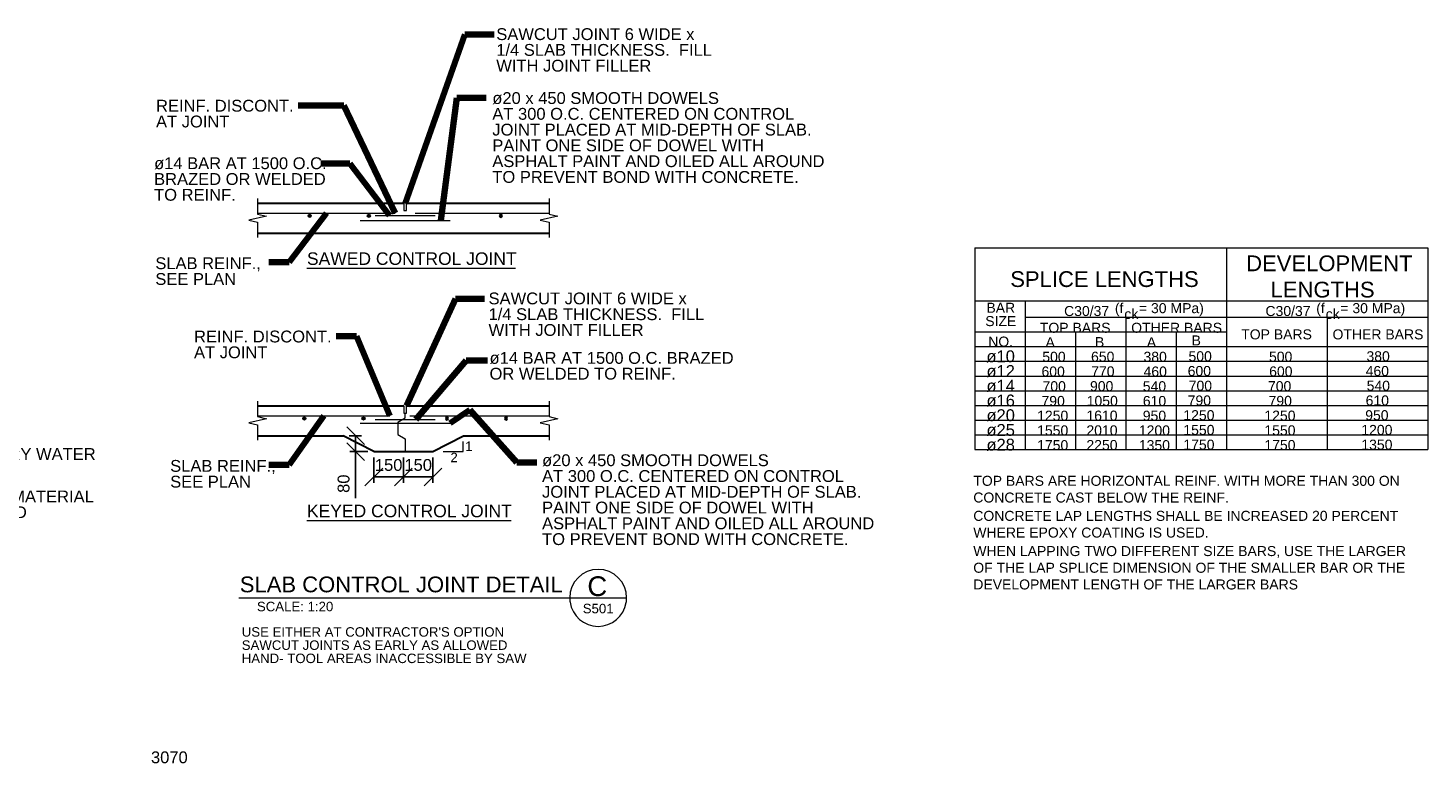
# Model space of a CAD drawing. Header units: inches. Extents: x 190257 to 203789, y 375460 to 385012.
# Tile 9 of 9: x 196684 to 203789, y 381289 to 385012. Entities that reach past the tile are written whole.
import ezdxf

# ---------------------------------------------------------------- set-up
doc = ezdxf.new("R2010")
doc.units = ezdxf.units.IN
doc.header["$MEASUREMENT"] = 0
for name, color, linetype, lineweight in [('G-ANN-TTLB', 7, 'Continuous', 0), ('G-ANNO-DIM', 1, 'Continuous', 0), ('G-ANNO-TEXT', 7, 'Continuous', 0), ('S-REIN-RBAR', 5, 'Continuous', 13)]:
    doc.layers.add(name, color=color, linetype=linetype, lineweight=lineweight)
doc.layers.add('S-SLAB-EDGE', color=7, linetype='Continuous', lineweight=30, true_color=0x5a4800)
doc.styles.add('1 20', font='arial.ttf', dxfattribs={"height": 60})
doc.styles.get("Standard").update_dxf_attribs({"font": 'ARCHSTYL.shx', "width": 0.75, "height": 50.8})
doc.styles.add('SUBTITLE 4.7625', font='romans.shx', dxfattribs={"width": 0.8, "height": 4762.5})
doc.styles.add('TITLE20', font='simplex.shx', dxfattribs={"height": 127000})
doc.dimstyles.new("3 4 1'-0", dxfattribs={"dimtxt": 60, "dimasz": 90, "dimexe": 30, "dimexo": 30, "dimgap": 30, "dimtad": 1, "dimdec": 0, "dimlfac": 0.003281, "dimzin": 11, "dimdsep": 46, "dimlunit": 5, "dimtxsty": '1 20', "dimblk1": 'OBLIQUE', "dimblk2": 'OBLIQUE', "dimsah": 1, "dimcen": 0, "dimadec": 4, "dimazin": 3, "dimtfac": 1, "dimtdec": 0, "dimtix": 1, "dimtofl": 0, "dimtmove": 0, "dimatfit": 3, "dimfxl": 1, "dimtolj": 1, "dimtzin": 0, "dimarcsym": 0})

# ---------------------------------------------------------------- blocks, each defined once
blk = doc.blocks.new('BREAK LINE')
at = {"layer": 'G-ANNO-TEXT', "flags": 128}
blk.add_lwpolyline([(235.2, 258.8), (235.2, 238.3), (235.2, 180.8), (280.2, 170.6), (190.2, 150.1), (235.2, 139.9), (235.2, 61.9)], dxfattribs=at)
blk = doc.blocks.new('BREAK LINE1')
at = {"layer": 'G-ANNO-TEXT', "flags": 128}
blk.add_lwpolyline([(235.2, 258.8), (235.2, 238.3), (235.2, 180.8), (280.2, 170.6), (190.2, 150.1), (235.2, 139.9), (235.2, 61.9)], dxfattribs=at)
blk = doc.blocks.new('BREAK LINE2')
at = {"layer": 'G-ANNO-TEXT', "flags": 128}
blk.add_lwpolyline([(235.2, 258.8), (235.2, 238.3), (235.2, 180.8), (280.2, 170.6), (190.2, 150.1), (235.2, 139.9), (235.2, 61.9)], dxfattribs=at)
blk = doc.blocks.new('BREAK LINE3')
at = {"layer": 'G-ANNO-TEXT', "flags": 128}
blk.add_lwpolyline([(235.2, 258.8), (235.2, 238.3), (235.2, 180.8), (280.2, 170.6), (190.2, 150.1), (235.2, 139.9), (235.2, 61.9)], dxfattribs=at)
blk = doc.blocks.new('REINFDOT1')
for radius in [0.0794, 0.0476, 0.0159]:
    blk.add_circle((0, 0), radius)
blk = doc.blocks.new('REINF. DOT87')
at = {"layer": 'S-REIN-RBAR', "xscale": 100, "yscale": 100, "zscale": 100, "rotation": 270}
blk.add_blockref('REINFDOT1', (-927.9, -624.6), dxfattribs=at)
blk = doc.blocks.new('REINF. DOT88')
at = {"layer": 'S-REIN-RBAR', "xscale": 100, "yscale": 100, "zscale": 100, "rotation": 270}
blk.add_blockref('REINFDOT1', (-927.9, -624.6), dxfattribs=at)
blk = doc.blocks.new('REINF. DOT89')
at = {"layer": 'S-REIN-RBAR', "xscale": 100, "yscale": 100, "zscale": 100, "rotation": 270}
blk.add_blockref('REINFDOT1', (-927.9, -624.6), dxfattribs=at)
blk = doc.blocks.new('REINF. DOT90')
at = {"layer": 'S-REIN-RBAR', "xscale": 100, "yscale": 100, "zscale": 100, "rotation": 270}
blk.add_blockref('REINFDOT1', (-927.9, -624.6), dxfattribs=at)
blk = doc.blocks.new('REINF. DOT91')
at = {"layer": 'S-REIN-RBAR', "extrusion": (0, 0, -1), "xscale": 100, "yscale": 100, "zscale": -100, "rotation": 270}
blk.add_blockref('REINFDOT1', (-927.9, -624.6), dxfattribs=at)
blk = doc.blocks.new('REINF. DOT92')
at = {"layer": 'S-REIN-RBAR', "extrusion": (0, 0, -1), "xscale": 100, "yscale": 100, "zscale": -100, "rotation": 270}
blk.add_blockref('REINFDOT1', (-927.9, -624.6), dxfattribs=at)
blk = doc.blocks.new('REINF. DOT93')
at = {"layer": 'S-REIN-RBAR', "extrusion": (0, 0, -1), "xscale": 100, "yscale": 100, "zscale": -100, "rotation": 270}
blk.add_blockref('REINFDOT1', (-927.9, -624.6), dxfattribs=at)
blk = doc.blocks.new('REINF. DOT94')
at = {"layer": 'S-REIN-RBAR', "extrusion": (0, 0, -1), "xscale": 100, "yscale": 100, "zscale": -100, "rotation": 270}
blk.add_blockref('REINFDOT1', (-927.9, -624.6), dxfattribs=at)
blk = doc.blocks.new('_Oblique')
at = {"color": 0, "linetype": 'ByBlock', "lineweight": -2}
blk.add_line((-0.5, -0.5), (0.5, 0.5), dxfattribs=at)
blk = doc.blocks.new('*D228')
at = {"layer": 'Defpoints', "color": 0, "transparency": 16777216}
for p in [(198439, 382863.8), (198589, 382863.8), (198589, 382734.9)]:
    blk.add_point(p, dxfattribs=at)
at = {"layer": 'G-ANNO-DIM', "color": 0, "lineweight": -2, "transparency": 16777216}
for p, q in [((198439, 382833.8), (198439, 382704.9)), ((198589, 382833.8), (198589, 382704.9)), ((198439, 382734.9), (198589, 382734.9))]:
    blk.add_line(p, q, dxfattribs=at)
at = {"layer": 'G-ANNO-DIM', "color": 0, "lineweight": -2, "transparency": 16777216, "xscale": 90, "yscale": 90, "zscale": 90, "rotation": 180}
blk.add_blockref('_Oblique', (198439, 382734.9), dxfattribs=at)
at = {"layer": 'G-ANNO-DIM', "color": 0, "lineweight": -2, "transparency": 16777216, "xscale": 90, "yscale": 90, "zscale": 90}
blk.add_blockref('_Oblique', (198589, 382734.9), dxfattribs=at)
at = {"layer": 'G-ANNO-DIM', "color": 0, "transparency": 16777216, "insert": (198514, 382795.6), "char_height": 60, "attachment_point": 5, "style": '1 20'}
blk.add_mtext('\\A1;150', dxfattribs=at)
blk = doc.blocks.new('*D229')
at = {"layer": 'Defpoints', "color": 0, "transparency": 16777216}
for p in [(198589, 382864.1), (198739, 382864.1), (198589, 382734.9)]:
    blk.add_point(p, dxfattribs=at)
at = {"layer": 'G-ANNO-DIM', "color": 0, "lineweight": -2, "transparency": 16777216}
for p, q in [((198589, 382834.1), (198589, 382704.9)), ((198739, 382834.1), (198739, 382704.9)), ((198739, 382734.9), (198589, 382734.9))]:
    blk.add_line(p, q, dxfattribs=at)
at = {"layer": 'G-ANNO-DIM', "color": 0, "lineweight": -2, "transparency": 16777216, "xscale": 90, "yscale": 90, "zscale": 90, "rotation": 180}
blk.add_blockref('_Oblique', (198589, 382734.9), dxfattribs=at)
at = {"layer": 'G-ANNO-DIM', "color": 0, "lineweight": -2, "transparency": 16777216, "xscale": 90, "yscale": 90, "zscale": 90}
blk.add_blockref('_Oblique', (198739, 382734.9), dxfattribs=at)
at = {"layer": 'G-ANNO-DIM', "color": 0, "transparency": 16777216, "insert": (198664, 382795.6), "char_height": 60, "attachment_point": 5, "style": '1 20'}
blk.add_mtext('\\A1;150', dxfattribs=at)
blk = doc.blocks.new('*D247')
at = {"layer": 'Defpoints', "color": 0, "transparency": 16777216}
for p in [(198283.8, 382944), (198346.2, 382863.8), (198439, 382863.8)]:
    blk.add_point(p, dxfattribs=at)
at = {"layer": 'G-ANNO-DIM', "color": 0, "lineweight": -2, "transparency": 16777216}
for p, q in [((198313.8, 382944), (198376.2, 382944)), ((198346.2, 382944), (198346.2, 382863.8)), ((198409, 382863.8), (198316.2, 382863.8)), ((198346.2, 382863.8), (198346.2, 382627.9))]:
    blk.add_line(p, q, dxfattribs=at)
at = {"layer": 'G-ANNO-DIM', "color": 0, "lineweight": -2, "transparency": 16777216, "xscale": 90, "yscale": 90, "zscale": 90}
for p, rotation in [((198346.2, 382944), 90), ((198346.2, 382863.8), 270)]:
    blk.add_blockref('_Oblique', p, dxfattribs=dict(at, rotation=rotation))
at = {"layer": 'G-ANNO-DIM', "color": 0, "transparency": 16777216, "insert": (198285.5, 382700.9), "char_height": 60, "attachment_point": 5, "rotation": 90, "style": '1 20'}
blk.add_mtext('\\A1;80', dxfattribs=at)

msp = doc.modelspace()

# ---------------------------------------------------------------- linework, layer by layer
at = {"layer": 'G-ANN-TTLB', "color": 7, "linetype": 'Continuous', "lineweight": 13}
msp.add_line((197754.1, 382121.8, -89.4), (199721.7, 382121.8, -89.4), dxfattribs=at)
at = {"layer": 'G-ANN-TTLB', "color": 7, "linetype": 'Continuous', "lineweight": 0}
for start, end in [(0, 180), (180, 188.86916), (188.86916, 350.56955), (350.56955, 0)]:
    msp.add_arc((199577.3, 382121.8, -89.4), 144.4, start, end, dxfattribs=at)
at = {"layer": 'G-ANNO-TEXT'}
for p, q in [((198604.6, 384086.1), (198604.6, 384124.2)), ((201489.6, 383897.1), (202767, 383897.1)), ((201489.6, 383897.1), (201489.6, 382873.6)), ((202767, 383897.1), (202767, 382873.5)), ((202767, 383897.1), (203789, 383897.1)), ((203789, 383897.1), (203789, 382873.5)), ((198099.6, 383793.8), (199158.4, 383793.8)), ((202767, 383785), (202767, 382873.5)), ((201489.6, 383628.1), (202767, 383628.1)), ((201745.1, 383628.1), (201745.1, 382873.6)), ((202767, 383628.1), (203789, 383628.1)), ((201745.1, 383545.9), (202767, 383545.9)), ((202256.1, 383545.9), (202256.1, 382873.5)), ((202767, 383545.9), (203789, 383545.9)), ((203278, 383545.9), (203278, 382873.5)), ((201489.6, 383471.2), (202767, 383471.2)), ((202000.6, 383471.2), (202000.6, 382873.5)), ((202511.6, 383471.2), (202511.5, 382873.5)), ((201489.6, 383396.5), (202767, 383396.5)), ((202767, 383396.5), (203789, 383396.5)), ((201489.6, 383321.8), (202767, 383321.8)), ((202767, 383321.8), (203789, 383321.8)), ((201489.6, 383247.1), (202767, 383247.1)), ((202767, 383247.1), (203789, 383247.1)), ((201489.6, 383172.4), (202767, 383172.4)), ((202767, 383172.4), (203789, 383172.4)), ((198598.3, 383035.7), (198598.3, 383058.3)), ((198604.6, 383058.3), (198604.6, 383096.4)), ((201489.6, 383097.7), (202767, 383097.7)), ((202767, 383097.7), (203789, 383097.7)), ((198560.4, 383013.8, 89.4), (198598.3, 383035.7, 89.4)), ((198560.4, 383013.8, 89.4), (198560.4, 382950.3, 89.4)), ((201489.6, 383023), (202767, 383023)), ((202767, 383023), (203789, 383023)), ((198560.4, 382950.3, 89.4), (198598.3, 382928.4, 89.4)), ((198598.3, 382928.4), (198598.3, 382867.8)), ((201489.6, 382948.3), (202767, 382948.3)), ((202767, 382948.3), (203789, 382948.2)), ((201489.6, 382873.6), (202767, 382873.5)), ((202767, 382873.5), (203789, 382873.5)), ((198099.6, 382513.8), (199135.7, 382513.8))]:
    msp.add_line(p, q, dxfattribs=at)
at = {"layer": 'G-ANNO-TEXT', "flags": 128}
for points in [[(198591.9, 384124.2), (198591.9, 384086.1), (198604.6, 384086.1)], [(198591.9, 383096.4), (198591.9, 383058.3), (198604.6, 383058.3)], [(198791.5, 382864.2), (198892.7, 382864.2), (198892.7, 382915.1)]]:
    msp.add_lwpolyline(points, dxfattribs=at)
at = {"layer": 'S-REIN-RBAR'}
for p, q in [((197848.8, 384073.4), (198547.5, 384073.4)), ((198445.9, 384060.7), (198750.7, 384060.7)), ((198649.1, 384073.4), (199326.9, 384073.4)), ((198369.7, 384035.3), (198826.9, 384035.3)), ((197848.8, 383045.6), (198520.6, 383045.6)), ((198369.7, 383007.5), (198826.9, 383007.5)), ((198445.9, 383026.5), (198750.7, 383026.5)), ((198622.2, 383045.6), (199326.9, 383045.6))]:
    msp.add_line(p, q, dxfattribs=at)
at = {"layer": 'S-SLAB-EDGE'}
for p, q in [((197849.1, 384124.2), (198591.9, 384124.2)), ((198604.6, 384124.2), (199328.1, 384124.2)), ((197849.1, 383971.8), (199328.1, 383971.8)), ((197849.1, 383096.4), (198591.9, 383096.4)), ((198604.6, 383096.4), (199328.1, 383096.4)), ((197849.1, 382944), (198283.8, 382944)), ((198439, 382863.8), (198283.8, 382944)), ((198739, 382863.8), (198893.4, 382944)), ((198893.4, 382944), (199328.1, 382944)), ((198439, 382863.8), (198739, 382863.8))]:
    msp.add_line(p, q, dxfattribs=at)

# ---------------------------------------------------------------- block references
at = {"color": 7, "linetype": 'Continuous', "lineweight": 0}
for name, p in [('BREAK LINE', (197613.9, 383888)), ('BREAK LINE1', (199092.8, 383888)), ('REINF. DOT87', (199041.3, 384683.9, -44.7)), ('REINF. DOT88', (199341.3, 384683.9, -44.7)), ('REINF. DOT94', (197855.2, 384683.9, -44.7)), ('REINF. DOT93', (198155.2, 384683.9, -44.7)), ('BREAK LINE2', (197613.9, 382860.1)), ('BREAK LINE3', (199092.8, 382860.1)), ('REINF. DOT89', (199014.5, 383656.1, -44.7)), ('REINF. DOT90', (199314.5, 383656.1, -44.7)), ('REINF. DOT92', (197882.1, 383656.1, -44.7)), ('REINF. DOT91', (198182.1, 383656.1, -44.7))]:
    msp.add_blockref(name, p, dxfattribs=at)

# ---------------------------------------------------------------- texts
at = {"layer": 'G-ANN-TTLB', "color": 7, "linetype": 'Continuous', "lineweight": 13, "attachment_point": 7, "style": 'SUBTITLE 4.7625'}
for s, insert, char_height in [('{\\fArial|b0|i0|c0|p34;\\W1;SAWED CONTROL JOINT}', (198099.4, 383809.8, -89.4), 63.5), ('{\\fArial|b0|i0|c0|p34;\\W1;SPLICE LENGTHS}', (201668.9, 383697.5, -89.4), 80), ('{\\fArial|b0|i0|c0|p34;\\W1;DEVELOPMENT \\P    LENGTHS}', (202866.1, 383644.2, -89.4), 80), ('{\\fArial|b0|i0|c0|p34;\\W1;KEYED CONTROL JOINT}', (198099.4, 382529.8, -89.4), 63.5), ('{\\fArial|b0|i0|c0|p34;\\W1;SLAB CONTROL JOINT DETAIL}', (197758.5, 382148.9, -89.4), 80)]:
    msp.add_mtext(s, dxfattribs=dict(at, insert=insert, char_height=char_height))
at = {"layer": 'G-ANN-TTLB', "color": 7, "linetype": 'Continuous', "lineweight": 0}
for s, insert, char_height, attachment_point in [('{\\fArial|b0|i0|c0|p34;\\W1;1}', (198902.4, 382915, -89.4), 48, 1), ('{\\fArial|b0|i0|c0|p34;\\W1;2}', (198827.6, 382858, -89.4), 48, 1), ('{\\fArial|b0|i0|c0|p34;\\W1;TOP BARS ARE HORIZONTAL REINF. WITH MORE THAN 300 ON\\PCONCRETE CAST BELOW THE REINF.}', (201481.3, 382740.9, -44.7), 50.8, 1), ('{\\fArial|b0|i0|c0|p34;\\W1;CONCRETE LAP LENGTHS SHALL BE INCREASED 20 PERCENT\\PWHERE EPOXY COATING IS USED.}', (201481.3, 382563.2, -44.7), 50.8, 1), ('{\\fArial|b0|i0|c0|p34;\\W1;WHEN LAPPING TWO DIFFERENT SIZE BARS, USE THE LARGER\\POF THE LAP SPLICE DIMENSION OF THE SMALLER BAR OR THE\\PDEVELOPMENT LENGTH OF THE LARGER BARS}', (201481.3, 382384.6, -44.7), 50.8, 1), ('{\\fArial|b0|i0|c0|p34;\\W1;SCALE: 1:20}', (198039.3, 382053.3, -89.4), 48, 8), ("{\\fArial|b0|i0|c0|p34;\\W1;USE EITHER AT CONTRACTOR'S OPTION}", (197768.4, 381973, -89.4), 48, 1), ('{\\fArial|b0|i0|c0|p34;\\W1;SAWCUT JOINTS AS EARLY AS ALLOWED}', (197768.4, 381906, -89.4), 48, 1), ('{\\fArial|b0|i0|c0|p34;\\W1;HAND- TOOL AREAS INACCESSIBLE BY SAW}', (197768.4, 381839, -89.4), 48, 1)]:
    msp.add_mtext(s, dxfattribs=dict(at, insert=insert, char_height=char_height, attachment_point=attachment_point))
at = {"layer": 'G-ANN-TTLB', "color": 7, "linetype": 'Continuous', "lineweight": 0, "style": 'TITLE20'}
for s, insert, char_height, attachment_point in [('{\\fArial|b0|i0|c0|p34;C}', (199572.9, 382180.3, -89.4), 100, 5), ('{\\fArial|b0|i0|c0|p34;S501}', (199577.4, 382043, -89.4), 48, 8)]:
    msp.add_mtext(s, dxfattribs=dict(at, insert=insert, char_height=char_height, attachment_point=attachment_point))
at = {"layer": 'G-ANNO-DIM', "color": 7, "linetype": 'Continuous', "insert": (197401, 381312.7, -134.1), "char_height": 60, "attachment_point": 5, "line_spacing_factor": 0.8, "style": '1 20'}
msp.add_mtext('3070', dxfattribs=at)
at = {"layer": 'G-ANNO-TEXT', "color": 7, "char_height": 60, "attachment_point": 1, "line_spacing_factor": 0.8, "style": '1 20'}
for s, insert in [('SAWCUT JOINT 6 WIDE x\\P1/4 SLAB THICKNESS.  FILL\\PWITH JOINT FILLER', (199060.3, 385011.1, -178.8)), ('ø20 x 450 SMOOTH DOWELS\\PAT 300 O.C. CENTERED ON CONTROL\\PJOINT PLACED AT MID-DEPTH OF SLAB.\\PPAINT ONE SIDE OF DOWEL WITH \\PASPHALT PAINT AND OILED ALL AROUND\\PTO PREVENT BOND WITH CONCRETE.', (199040.2, 384686.9, -178.8)), ('REINF. DISCONT.\\PAT JOINT', (197333.5, 384648)), ('ø14 BAR AT 1500 O.C.\\PBRAZED OR WELDED\\PTO REINF.', (197323.7, 384356.3, -178.8)), ('SLAB REINF.,\\PSEE PLAN', (197329.9, 383849.1)), ('SAWCUT JOINT 6 WIDE x\\P1/4 SLAB THICKNESS.  FILL\\PWITH JOINT FILLER', (199021.2, 383670.6)), ('REINF. DISCONT.\\PAT JOINT', (197526.3, 383477.4)), ('ø14 BAR AT 1500 O.C. BRAZED\\POR WELDED TO REINF.', (199026, 383368.9)), ('100 CAPILLARY WATER\\PBARRIER', (196077, 382881.4)), ('ø20 x 450 SMOOTH DOWELS\\PAT 300 O.C. CENTERED ON CONTROL\\PJOINT PLACED AT MID-DEPTH OF SLAB.\\PPAINT ONE SIDE OF DOWEL WITH \\PASPHALT PAINT AND OILED ALL AROUND\\PTO PREVENT BOND WITH CONCRETE.', (199292.8, 382849.9)), ('SLAB REINF.,\\PSEE PLAN', (197405.2, 382821.2)), ('SUB-GRADE MATERIAL\\PAS APPROVED', (196077, 382666.2))]:
    msp.add_mtext(s, dxfattribs=dict(at, insert=insert))
at = {"layer": 'G-ANNO-TEXT', "char_height": 50.8, "attachment_point": 8, "line_spacing_factor": 0.8}
for s, insert in [('{\\fArial|b0|i0|c0|p34;\\W1;\\C256;(f    = 30 MPa)}', (202425.6, 383550.6)), ('{\\fArial|b0|i0|c0|p34;\\W1;\\C256;(f    = 30 MPa)}', (203447.6, 383550.6)), ('{\\fArial|b0|i0|c0|p34;\\W1;\\C256;BAR\\PSIZE}', (201620.8, 383499.4)), ('{\\fArial|b0|i0|c0|p34;\\W1;\\C256;TOP BARS}', (201998.5, 383465.6)), ('{\\fArial|b0|i0|c0|p34;\\W1;\\C256;C30/37}', (202056.5, 383550.6)), ('{\\fArial|b0|i0|c0|p34;\\W1;\\C256;ck}', (202283.5, 383535.7)), ('{\\fArial|b0|i0|c0|p34;\\W1;\\C256;OTHER BARS}', (202513.3, 383465.6)), ('{\\fArial|b0|i0|c0|p34;\\W1;\\C256;TOP BARS}', (203020.5, 383432.1)), ('{\\fArial|b0|i0|c0|p34;\\W1;\\C256;C30/37}', (203078.5, 383550.6)), ('{\\fArial|b0|i0|c0|p34;\\W1;\\C256;ck}', (203305.5, 383535.7)), ('{\\fArial|b0|i0|c0|p34;\\W1;\\C256;OTHER BARS}', (203535.2, 383432.1)), ('{\\fArial|b0|i0|c0|p34;\\W1;\\C256;NO.}', (201620.2, 383395.5)), ('{\\fArial|b0|i0|c0|p34;\\W1;\\C256;A}', (201871.6, 383393.2)), ('{\\fArial|b0|i0|c0|p34;\\W1;\\C256;B}', (202122.4, 383393.7)), ('{\\fArial|b0|i0|c0|p34;\\W1;\\C256;A}', (202385.6, 383393.2)), ('{\\fArial|b0|i0|c0|p34;\\W1;\\C256;B}', (202612.9, 383402.1)), ('{\\fArial|b0|i0|c0|p34;\\W1;\\C256;500}', (201890.7, 383318.5)), ('{\\fArial|b0|i0|c0|p34;\\W1;\\C256;650}', (202138.1, 383319)), ('{\\fArial|b0|i0|c0|p34;\\W1;\\C256;380}', (202404.3, 383318.4)), ('{\\fArial|b0|i0|c0|p34;\\W1;\\C256;500}', (202632.7, 383321.1)), ('{\\fArial|b0|i0|c0|p34;\\W1;\\C256;500}', (203041.3, 383319)), ('{\\fArial|b0|i0|c0|p34;\\W1;\\C256;380}', (203535.9, 383321.1)), ('{\\fArial|b0|i0|c0|p34;\\W1;\\C256;600}', (201886.6, 383243.8)), ('{\\fArial|b0|i0|c0|p34;\\W1;\\C256;770}', (202138.9, 383244.3)), ('{\\fArial|b0|i0|c0|p34;\\W1;\\C256;460}', (202404.7, 383243.7)), ('{\\fArial|b0|i0|c0|p34;\\W1;\\C256;600}', (202628.6, 383246.4)), ('{\\fArial|b0|i0|c0|p34;\\W1;\\C256;600}', (203042.1, 383244.2)), ('{\\fArial|b0|i0|c0|p34;\\W1;\\C256;460}', (203531.8, 383246.3)), ('{\\fArial|b0|i0|c0|p34;\\W1;\\C256;700}', (201891.8, 383169.1)), ('{\\fArial|b0|i0|c0|p34;\\W1;\\C256;900}', (202132.9, 383169.5)), ('{\\fArial|b0|i0|c0|p34;\\W1;\\C256;540}', (202400.6, 383169)), ('{\\fArial|b0|i0|c0|p34;\\W1;\\C256;700}', (202633.8, 383171.6)), ('{\\fArial|b0|i0|c0|p34;\\W1;\\C256;700}', (203036.1, 383169.5)), ('{\\fArial|b0|i0|c0|p34;\\W1;\\C256;540}', (203537, 383171.6)), ('{\\fArial|b0|i0|c0|p34;\\W1;\\C256;790}', (201886.6, 383094.4)), ('{\\fArial|b0|i0|c0|p34;\\W1;\\C256;1050}', (202135.9, 383094.8)), ('{\\fArial|b0|i0|c0|p34;\\W1;\\C256;610}', (202400.9, 383094.3)), ('{\\fArial|b0|i0|c0|p34;\\W1;\\C256;790}', (202628.6, 383096.9)), ('{\\fArial|b0|i0|c0|p34;\\W1;\\C256;790}', (203039.1, 383094.8)), ('{\\fArial|b0|i0|c0|p34;\\W1;\\C256;610}', (203531.8, 383096.9)), ('{\\fArial|b0|i0|c0|p34;\\W1;\\C256;1250}', (201884.3, 383019.7)), ('{\\fArial|b0|i0|c0|p34;\\W1;\\C256;1610}', (202134.4, 383020.1)), ('{\\fArial|b0|i0|c0|p34;\\W1;\\C256;950}', (202400.6, 383019.6)), ('{\\fArial|b0|i0|c0|p34;\\W1;\\C256;1250}', (202626.4, 383022.2)), ('{\\fArial|b0|i0|c0|p34;\\W1;\\C256;1250}', (203037.6, 383020.1)), ('{\\fArial|b0|i0|c0|p34;\\W1;\\C256;950}', (203529.6, 383022.2)), ('{\\fArial|b0|i0|c0|p34;\\W1;\\C256;1550}', (201884.3, 382945)), ('{\\fArial|b0|i0|c0|p34;\\W1;\\C256;2010}', (202134.4, 382945.4)), ('{\\fArial|b0|i0|c0|p34;\\W1;\\C256;1200}', (202400.6, 382944.9)), ('{\\fArial|b0|i0|c0|p34;\\W1;\\C256;1550}', (202626.4, 382947.5)), ('{\\fArial|b0|i0|c0|p34;\\W1;\\C256;1550}', (203037.6, 382945.4)), ('{\\fArial|b0|i0|c0|p34;\\W1;\\C256;1200}', (203529.6, 382947.5)), ('{\\fArial|b0|i0|c0|p34;\\W1;\\C256;1750}', (201884.3, 382870.3)), ('{\\fArial|b0|i0|c0|p34;\\W1;\\C256;2250}', (202134.4, 382870.7)), ('{\\fArial|b0|i0|c0|p34;\\W1;\\C256;1350}', (202400.6, 382870.2)), ('{\\fArial|b0|i0|c0|p34;\\W1;\\C256;1750}', (202626.4, 382872.8)), ('{\\fArial|b0|i0|c0|p34;\\W1;\\C256;1750}', (203037.6, 382870.7)), ('{\\fArial|b0|i0|c0|p34;\\W1;\\C256;1350}', (203529.6, 382872.8))]:
    msp.add_mtext(s, dxfattribs=dict(at, insert=insert))
at = {"layer": 'G-ANNO-TEXT', "char_height": 60, "attachment_point": 8, "line_spacing_factor": 0.8, "style": '1 20'}
for s, insert in [('{\\C256;ø10}', (201620.2, 383315.5)), ('{\\C256;ø12}', (201620.2, 383240.8)), ('{\\C256;ø14}', (201620.2, 383166.1)), ('{\\C256;ø16}', (201620.2, 383091.4)), ('{\\C256;ø20}', (201620.2, 383016.7)), ('{\\C256;ø25}', (201620.2, 382942)), ('{\\C256;ø28}', (201620.2, 382867.2))]:
    msp.add_mtext(s, dxfattribs=dict(at, insert=insert))

# ---------------------------------------------------------------- dimensions: what is measured, and where the dimension line sits
at = {"layer": 'G-ANNO-DIM'}
dim = msp.add_linear_dim(base=(198346.2, 382863.8), p1=(198283.8, 382944), p2=(198439, 382863.8), angle=90, dimstyle="3 4 1'-0", override={"dimlfac": 1, "dimfrac": 2}, dxfattribs=at)
dim.commit()
dim.dimension.update_dxf_attribs({"geometry": '*D247', "text_midpoint": (198346.2, 382700.9), "dimtype": 160})
for p1, p2, override, picture, middle in [((198439, 382863.8), (198589, 382863.8), {"dimlfac": 1, "dimfrac": 2}, '*D228', (198514, 382734.9)), ((198739, 382864.1), (198589, 382864.1), {"dimlfac": 1, "dimpost": '<>', "dimfrac": 2}, '*D229', (198664, 382734.9))]:
    dim = msp.add_linear_dim(base=(198589, 382734.9), p1=p1, p2=p2, dimstyle="3 4 1'-0", override=override, dxfattribs=at)
    dim.commit()
    dim.dimension.update_dxf_attribs({"geometry": picture, "text_midpoint": middle, "dimtype": 160})

# ---------------------------------------------------------------- leaders
at = {"layer": 'G-ANNO-TEXT'}
for points in [[(198598.6, 384122.6, -178.8), (198901.4, 384979.4, -178.8), (199049.1, 384979.4, -178.8)], [(198547.5, 384073.4), (198287.3, 384619.9), (198054.6, 384619.9)], [(198779.2, 384035.3, -178.8), (198860.7, 384657.2, -178.8), (199008.3, 384657.2, -178.8)], [(198519, 384060.7, -178.8), (198316.3, 384325.2, -178.8), (198169.9, 384325.2, -178.8)], [(198198.1, 384073.4), (198009.1, 383824), (197905.6, 383824)], [(198604.6, 383096.4), (198853, 383637.9), (199000.7, 383637.9)], [(198520.6, 383045.6), (198350.8, 383449.3), (198247.3, 383449.3)], [(198652.6, 383026.5), (198907.8, 383325.5), (199016.4, 383325.5)], [(198826.9, 383007.5), (198926.4, 383075.6), (199165.4, 382808.7), (199265.4, 382808.7)], [(198184.7, 383045.6), (198009.1, 382796.2), (197905.6, 382796.2)]]:
    msp.add_leader(points, dimstyle="3 4 1'-0", override={"dimscale": 1, "dimtxt": 60, "dimasz": 90, "dimgap": 30, "dimtad": 1, "dimclrd": 0, "dimlwd": 65534}, dxfattribs=at)

doc.saveas('drawing.dxf')
